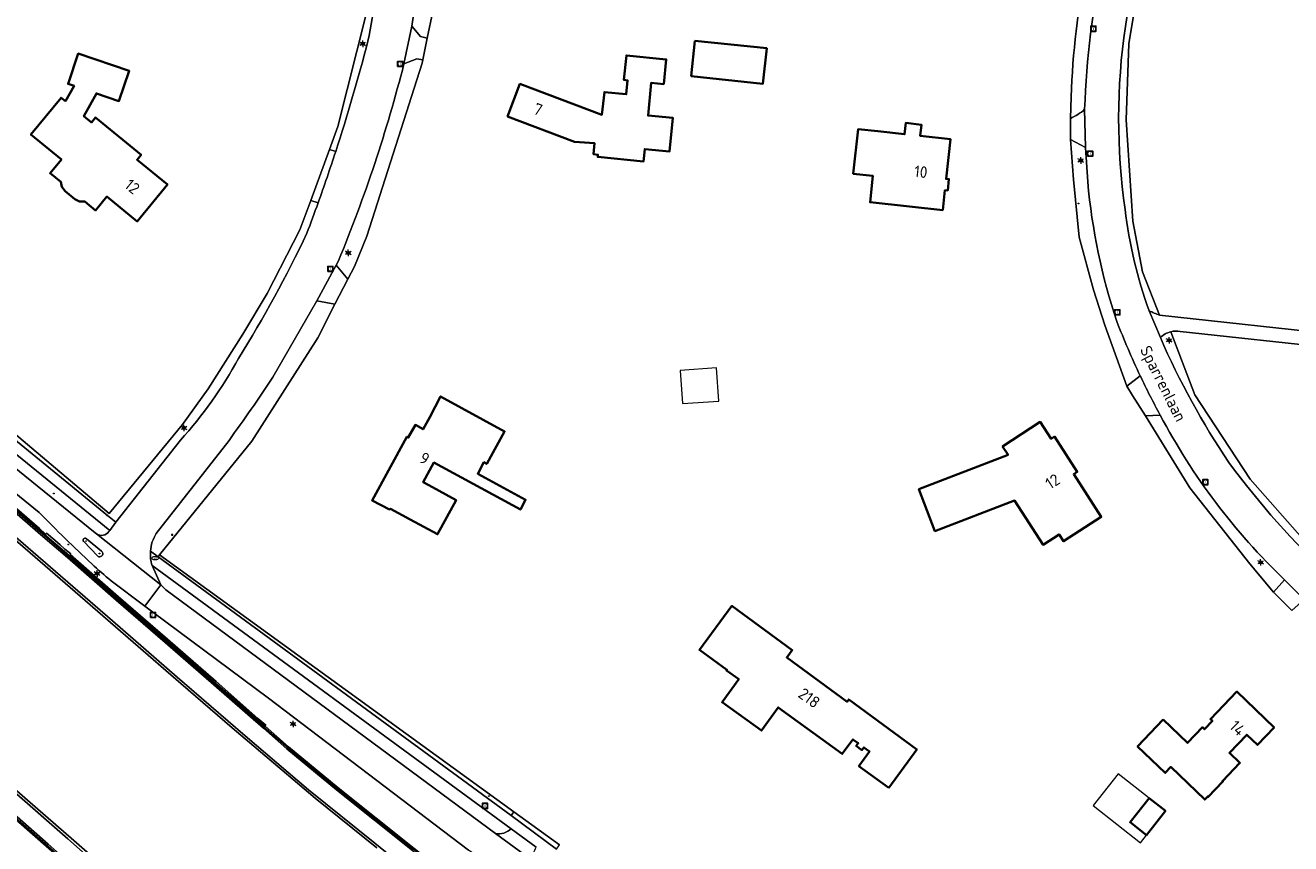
# Model space of a CAD drawing. Header units: metres. Extents: x 140853 to 145288, y 474558 to 480269.
# Tile 27 of 256: x 142145 to 142341, y 475753 to 475879. Entities that reach past the tile are written whole.
import ezdxf
from ezdxf.enums import TextEntityAlignment as Align
from ezdxf.lldxf.tags import DXFTag

# ---------------------------------------------------------------- set-up
doc = ezdxf.new("R2010")
doc.units = ezdxf.units.M
doc.header["$MEASUREMENT"] = 0
for name, color, linetype, lineweight in [('B-WE-GR-BEPLANTING_CULTUUR_BOSPLANTSOEN-G', 90, 'GR-PLANTSOEN', 18), ('B-WE-GR-GRAS_KRUIDENRIJK-G', 80, 'Continuous', 18), ('B-WE-GR-GROENVOORZIENING-G', 80, 'Continuous', 18), ('B-WE-IE-TERREINAFSCHEIDING_KUNSTMATIG_HEKWERK-G', 20, 'IE-TERREINAFSCHEIDING-KUNSTMATIG', 18), ('B-WE-IE-TERREINAFSCHEIDING_KUNSTMATIG_MUUR-G', 90, 'IE-TERREINAFSCHEIDING-KUNSTMATIG-DICHT', 18), ('B-WE-KL-DATA_CAI-S', 90, 'KL-CAI-N', 18), ('B-WE-KL-DATA_TELECOM_KAST-S', 90, 'Continuous', 18), ('B-WE-KL-ET_LS_OV_LICHTMAST-S', 190, 'Continuous', 18), ('B-WE-KL-WATER_PUT-S', 170, 'Continuous', 18), ('B-WE-KW-KUNSTWERK_GELUIDSWERING_SCHERM-G', 170, 'Continuous', 18), ('B-WE-OG-BEBOUWING-G', 7, 'Continuous', 35), ('B-WE-OG-BEBOUWING_BIJGEBOUW-G', 7, 'Continuous', 18), ('B-WE-OG-BEBOUWING_HUISNUMMER-T18', 10, 'Continuous', 18), ('B-WE-OG-BEBOUWING_LUIFEL-G', 7, 'Continuous', 18), ('B-WE-OG-BEBOUWING_STRAATNAAM-T18', 10, 'Continuous', 18), ('B-WE-OG-TERREIN_ERF-G', 7, 'Continuous', 18), ('B-WE-RI-GWA_RIOOLPUT-S', 30, 'Continuous', 18), ('B-WE-VH-VERHARDING_ASFALT-G', 252, 'Continuous', 18), ('B-WE-VH-VERHARDING_BETONSTRAATSTEEN-G', 252, 'Continuous', 18), ('B-WE-VH-VERHARDING_GESLOTEN-G', 7, 'Continuous', 18), ('B-WE-VH-VERHARDING_STRAATBAKSTEEN-G', 252, 'Continuous', 18), ('B-WE-VH-VERHARDING_TEGEL-G', 252, 'Continuous', 18), ('X-XX-XX-ALGEMEEN-S', 7, 'Continuous', 18)]:
    doc.layers.add(name, color=color, linetype=linetype, lineweight=lineweight)
doc.styles.add('NLCS-ISO', font='txt')
doc.styles.get("Standard").update_dxf_attribs({"font": 'arial.ttf'})
doc.linetypes.add('GR-PLANTSOEN', pattern='A,0,[179,NLCS.shx,S=2,R=0,X=0,Y=0],-4', length=4)
doc.linetypes.add('IE-TERREINAFSCHEIDING-KUNSTMATIG', pattern='A,4,[82,NLCS.shx,S=0.75,R=90,X=0,Y=0],4,-2', length=10)
doc.linetypes.add('IE-TERREINAFSCHEIDING-KUNSTMATIG-DICHT', pattern='A,8,-1,[82,NLCS.shx,S=0.75,R=90,X=0,Y=0],-1', length=10)
tags = doc.linetypes.add('KL-CAI-N', pattern='A,4,-1,[101,NLCS.shx,S=0.5,R=0,X=0,Y=0],-1,4,-1,["C",Standard,S=1,R=0,X=-0.25,Y=-0.5],-1.5', length=12.5).pattern_tags.tags
tags[18] = DXFTag(74, 10)

# ---------------------------------------------------------------- blocks, each defined once
blk = doc.blocks.new('SIE-WEG_AFVALBAK_TYPE_01')
for radius in [0.25, 0.156]:
    blk.add_circle((0, 0), radius)
blk = doc.blocks.new('SKL-DATA_TERREINKAST-SO')
for q in [(-0.2, 0.2), (0.2, 0.2)]:
    blk.add_line((0, -0.21), q)
at = {"flags": 128}
blk.add_lwpolyline([(0.63, 0.35), (-0.63, 0.35), (-0.63, -0.35), (0.63, -0.35)], close=True, dxfattribs=at)
at = {"style": 'NLCS-ISO'}
blk.add_attdef('TYPE', text='', height=0.35, dxfattribs=at).set_placement((-0.03, 0.69), align=Align.MIDDLE_CENTER)
blk = doc.blocks.new('B-SIE-WEG_LICHTMAST-SO')
at = {"ltscale": 0.1}
for p, q in [((-1.1, 0.63), (-2.19, 1.27)), ((0, 1.27), (0, 2.53)), ((1.1, 0.63), (2.19, 1.27)), ((-1.1, -0.63), (-2.19, -1.27)), ((0, -1.27), (0, -2.53)), ((1.1, -0.63), (2.19, -1.27))]:
    blk.add_line(p, q, dxfattribs=at)
at = {"flags": 128}
for points in [[(-1.16, 0.5), (1.16, 0.5)], [(-1.16, -0.5), (1.16, -0.5)]]:
    blk.add_lwpolyline(points, dxfattribs=at)
at = {"ltscale": 0.1}
blk.add_circle((0, 0), 1.27, dxfattribs=at)
at = {"style": 'NLCS-ISO'}
blk.add_attdef('TYPE', text='', height=1.8, dxfattribs=at).set_placement((0, 2.53), align=Align.BOTTOM_CENTER)
blk = doc.blocks.new('SRI-PUT_INSPECTIE-SO')
at = {"lineweight": -3, "flags": 128}
blk.add_lwpolyline([(-2, -2), (2, -2), (2, 2), (-2, 2)], close=True, dxfattribs=at)
at = {"lineweight": -3, "ltscale": 1.5}
blk.add_circle((0, 0), 2, dxfattribs=at)
at = {"ltscale": 0.1, "style": 'NLCS-ISO'}
blk.add_text('I', height=2.5, dxfattribs=at).set_placement((0, -0.01), align=Align.MIDDLE_CENTER)
blk = doc.blocks.new('SKL-WATERLEIDINGPUT-SO')
at = {"color": 0, "linetype": 'ByBlock', "lineweight": 18}
blk.add_ellipse((0, 0), major_axis=(2.5, 0), ratio=0.54, dxfattribs=at)
at = {"color": 0, "linetype": 'ByBlock', "lineweight": 18, "style": 'NLCS-ISO'}
blk.add_text('wl', height=1.8, dxfattribs=at).set_placement((0, 0), align=Align.MIDDLE_CENTER)

msp = doc.modelspace()

# ---------------------------------------------------------------- linework, layer by layer
at = {"layer": 'B-WE-GR-BEPLANTING_CULTUUR_BOSPLANTSOEN-G', "ltscale": 0.2, "flags": 128}
for points in [[(142350.801, 475831.621), (142347.627, 475845.591), (142345.689, 475860.816), (142346.228, 475879.76), (142370.065, 475970.67), (142372.501, 475987.798), (142373.039, 475998.475), (142373.061, 476000), (142373.55, 476033.734), (142373.55, 476033.734, 0.1299323), (142371.795, 476033.25), (142371.795, 476033.25), (142356.867, 476022.278), (142328.852, 476001.617), (142328.947, 476000), (142330.323, 475976.354), (142329.053, 475954.809), (142327.485, 475937.567), (142324.284, 475917.655), (142322.113, 475906.863), (142317.889, 475888.28), (142315.917, 475876.285), (142315.537, 475864.561), (142316.55, 475848.873), (142318.055, 475841.049), (142320.682, 475834.354), (142349.072, 475831.241), (142349.072, 475831.241, 0.1191107), (142350.801, 475831.621)], [(142322.419, 475831.783), (142326.121, 475822.04), (142334.67, 475808.977), (142342.778, 475799.836), (142353.709, 475788.444), (142379.892, 475763.378), (142392.757, 475750), (142394.492, 475748.196), (142403.63, 475737.247), (142408.365, 475736.558), (142419.173, 475748.01), (142419.067, 475750), (142419.04, 475750.509), (142380.403, 475784.601), (142371.689, 475793.215), (142365.354, 475801.685), (142359.369, 475811.253), (142350.923, 475828.863), (142347.698, 475829.236), (142323.876, 475831.835), (142323.876, 475831.835, 0.0988298), (142322.419, 475831.783)]]:
    msp.add_lwpolyline(points, format="xyb", close=True, dxfattribs=at)
at = {"layer": 'B-WE-GR-GRAS_KRUIDENRIJK-G', "ltscale": 0.2, "flags": 128}
for points in [[(142207.629, 475896.044), (142205.078, 475879.021), (142206.433, 475877.434), (142207.474, 475877.159), (142208.312, 475881.279), (142210.329, 475896.257), (142213.536, 475925.775), (142210.763, 475926.064), (142207.629, 475896.044)], [(142220.858, 475757.566), (142166.076, 475797.271), (142165.875, 475796.994), (142220.414, 475756.977), (142220.858, 475757.566)]]:
    msp.add_lwpolyline(points, close=True, dxfattribs=at)
for points in [[(142311.897, 475889.436, -0.0043496), (142314.659, 475902.31), (142314.659, 475902.31), (142315.186, 475904.651), (142315.72, 475906.991), (142316.664, 475911.046), (142315.636, 475912.041), (142314.298, 475912.181), (142309.433, 475888.339), (142309.433, 475888.339, 0.0438781), (142307.008, 475868.125), (142307.008, 475868.125), (142306.882, 475864.775), (142306.882, 475864.775, 0.0841093), (142309.094, 475866.177), (142309.094, 475866.177, -0.0420862), (142311.897, 475889.436)], [(142199.484, 475891.066), (142197.996, 475880.875), (142193.663, 475863.536), (142192.348, 475859.964), (142193.304, 475859.641), (142193.304, 475859.641, 0.0155903), (142198.286, 475876.709), (142198.286, 475876.709, 0.0136132), (142200.689, 475890.89), (142200.689, 475890.89), (142199.484, 475891.066)], [(142065.674, 475875.33), (142069.442, 475871.897), (142111.401, 475837.169), (142135.402, 475817.457), (142156.124, 475800.684), (142156.321, 475800.528), (142156.321, 475800.528, 0.4020544), (142158.249, 475800.889), (142158.249, 475800.889), (142158.37, 475801.052), (142136.477, 475818.827), (142112.455, 475838.497), (142090.466, 475856.594), (142065.498, 475877.294), (142065.498, 475877.294, 0.4032147), (142065.674, 475875.33)], [(142206.797, 475873.829), (142205.835, 475874.001), (142203.862, 475873.228), (142203.862, 475873.228, -0.0358585), (142193.738, 475842.766), (142193.738, 475842.766), (142193.38, 475842.097), (142195.171, 475839.938), (142196.211, 475841.875), (142198.108, 475846.56), (142206.694, 475873.32), (142206.797, 475873.829)], [(142309.581, 475854.953), (142309.222, 475860.264), (142306.918, 475861.489), (142307.373, 475855.301), (142308.248, 475846.414), (142310.479, 475838.288), (142312.203, 475832.82), (142315.593, 475823.367), (142317.675, 475824.992), (142317.675, 475824.992, -0.0186082), (142314.083, 475833.356), (142314.083, 475833.356, -0.0588956), (142309.581, 475854.953)], [(142166.076, 475797.271), (142180.338, 475814.889), (142190.525, 475830.837), (142193.194, 475836.06), (142190.406, 475836.543), (142183.587, 475824.758), (142183.587, 475824.758, -0.01132), (142176.816, 475814.992), (142176.816, 475814.992), (142165.577, 475800.579), (142165.577, 475800.579, 0.1247502), (142164.67, 475797.878), (142164.67, 475797.878), (142165.875, 475796.994), (142166.076, 475797.271)], [(142320.773, 475818.905), (142318.508, 475818.8), (142325.35, 475807.646), (142334.632, 475795.924), (142338.314, 475791.521), (142340.006, 475793.445), (142340.006, 475793.445, -0.0809709), (142320.773, 475818.905)], [(142154.759, 475799.79, 0.963099), (142154.354, 475799.328), (142154.354, 475799.328), (142156.459, 475797.14), (142156.459, 475797.14, 1.0796944), (142157.109, 475797.87), (142157.109, 475797.87), (142154.759, 475799.79)], [(142220.447, 475754.95), (142164.939, 475795.64), (142166.283, 475792.648), (142167.073, 475791.873), (142218.001, 475754.207), (142218.001, 475754.207, 0.2466196), (142220.447, 475754.95)]]:
    msp.add_lwpolyline(points, format="xyb", close=True, dxfattribs=at)
for points in [[(142319.743, 475901.174, 0.0139656), (142315.389, 475878.988), (142315.389, 475878.988, 0.0720498), (142315.341, 475850.702), (142315.341, 475850.702, 0.0573723), (142319.056, 475835.033), (142319.056, 475835.033, 0.0275022), (142320.682, 475834.354), (142320.682, 475834.354), (142318.055, 475841.049), (142316.55, 475848.873), (142315.537, 475864.561), (142315.917, 475876.285), (142317.889, 475888.28)], [(142137.498, 475820.115), (142158.048, 475803.394), (142159.331, 475802.35), (142169.305, 475815.002), (142169.305, 475815.002, 0.057514), (142178.282, 475827.651), (142178.282, 475827.651, 0.0277767), (142188.852, 475847.008), (142188.852, 475847.008, 0.0042406), (142190.582, 475851.695), (142190.582, 475851.695), (142189.446, 475852.078), (142187.767, 475847.518), (142182.708, 475837.674), (142178.953, 475831.408), (142173.6, 475822.983), (142169.606, 475817.442), (142158.304, 475803.69), (142139.625, 475819.421)], [(142342.778, 475799.836), (142334.67, 475808.977), (142326.121, 475822.04), (142322.419, 475831.783), (142322.419, 475831.783, 0.125534), (142320.798, 475830.906), (142320.798, 475830.906, 0.0459861), (142331.392, 475811.586), (142331.392, 475811.586, 0.0430644), (142347.122, 475793.74)], [(142358.431, 475667.746, -0.0120782), (142338.167, 475675.417), (142338.167, 475675.417, -0.0207114), (142309.248, 475689.472), (142309.248, 475689.472, -0.0103074), (142269.232, 475713.652), (142269.232, 475713.652, -0.0184106), (142245.351, 475729.594), (142245.351, 475729.594, 0.0132063), (142216.3, 475750), (142216.3, 475750), (142213.815, 475751.641), (142182.9, 475775.114), (142165.027, 475788.407), (142163.78, 475789.355), (142158.614, 475793.283), (142158.614, 475793.283, -0.0195386), (142155.595, 475795.894), (142155.595, 475795.894, -0.0134327), (142147.474, 475803.853), (142147.474, 475803.853), (142133.545, 475815.132)], [(142143.561, 475747.935), (142167.056, 475725.592), (142188.48, 475705.523), (142203.189, 475692.155), (142216.369, 475680.777), (142223.853, 475675.609), (142223.853, 475675.609, -0.0095777), (142237.672, 475664.224), (142237.672, 475664.224), (142238.216, 475664.801), (142240.471, 475667.178), (142241.656, 475668.396), (142230.676, 475678.661), (142223.223, 475685.688), (142221.633, 475687.284), (142216.131, 475692.805), (142197.3, 475709.381), (142178.832, 475725.646), (142160.019, 475742.135), (142160.019, 475742.135), (142148.54, 475752.24), (142133.714, 475765.232)]]:
    msp.add_lwpolyline(points, format="xyb", dxfattribs=at)
msp.add_lwpolyline([(142136.159, 475811.17), (142147.494, 475801.348), (142148.441, 475800.48), (142148.599, 475800.664), (142149.881, 475799.552), (142150.716, 475798.826), (142151.459, 475798.191), (142152.36, 475797.451), (142152.278, 475797.339), (142153.544, 475796.234), (142159.725, 475790.808), (142167.305, 475784.234), (142174.832, 475777.692), (142181.293, 475772.005), (142182.501, 475770.975), (142182.425, 475770.901), (142182.403, 475770.775), (142186.012, 475767.62), (142193.674, 475761.248), (142205.435, 475751.907)], dxfattribs=at)
at = {"layer": 'B-WE-GR-GROENVOORZIENING-G', "ltscale": 0.2, "flags": 128}
for points in [[(142205.186, 475751.594), (142193.421, 475760.938), (142185.751, 475767.317), (142182.14, 475770.474), (142174.466, 475777.169), (142166.929, 475783.731), (142159.371, 475790.304), (142151.827, 475796.883), (142148.033, 475800.114), (142147.238, 475800.793), (142135.739, 475810.798)], [(142143.069, 475800.706), (142158.79, 475787.092), (142168.824, 475778.401), (142179.308, 475769.29), (142189.101, 475760.942), (142199.355, 475752.685), (142206.785, 475746.684)], [(142134.009, 475765.572), (142148.835, 475752.58), (142160.314, 475742.475), (142179.127, 475725.986), (142197.595, 475709.721), (142216.426, 475693.145), (142221.94, 475687.612), (142223.651, 475689.438), (142221.234, 475691.69), (142213.807, 475698.643), (142203.61, 475708.068), (142195.471, 475715.268), (142188.405, 475721.465), (142187.047, 475722.67), (142181.152, 475727.782), (142172.623, 475735.229), (142164.764, 475742.099), (142156.903, 475748.972), (142151.881, 475753.367), (142143.996, 475760.264)]]:
    msp.add_lwpolyline(points, dxfattribs=at)
at = {"layer": 'B-WE-IE-TERREINAFSCHEIDING_KUNSTMATIG_HEKWERK-G', "ltscale": 0.2, "flags": 128}
for points in [[(142210.329, 475896.257), (142208.312, 475881.279), (142207.474, 475877.159)], [(142197.996, 475880.875), (142193.663, 475863.536)], [(142158.304, 475803.69), (142139.625, 475819.421), (142074.45, 475873.622)], [(142206.797, 475873.829), (142206.694, 475873.32), (142198.108, 475846.56), (142196.211, 475841.875), (142195.171, 475839.938)], [(142193.663, 475863.536), (142192.348, 475859.964)], [(142306.918, 475861.489), (142307.373, 475855.301), (142308.248, 475846.414), (142310.479, 475838.288), (142312.203, 475832.82)], [(142189.446, 475852.078), (142187.767, 475847.518)], [(142187.767, 475847.518), (142182.708, 475837.674), (142178.953, 475831.408), (142173.6, 475822.983), (142169.606, 475817.442)], [(142193.194, 475836.06), (142190.525, 475830.837)], [(142315.593, 475823.367), (142312.203, 475832.82)], [(142190.525, 475830.837), (142180.338, 475814.889)], [(142318.508, 475818.8), (142316.494, 475821.933), (142315.593, 475823.367)], [(142334.632, 475795.924), (142325.35, 475807.646), (142318.508, 475818.8)], [(142169.606, 475817.442), (142158.304, 475803.69)], [(142166.076, 475797.271), (142180.338, 475814.889)], [(142220.858, 475757.566), (142166.076, 475797.271)], [(142338.314, 475791.521), (142334.632, 475795.924)]]:
    msp.add_lwpolyline(points, dxfattribs=at)
at = {"layer": 'B-WE-IE-TERREINAFSCHEIDING_KUNSTMATIG_MUUR-G', "ltscale": 0.2, "flags": 128}
for points in [[(142182.403, 475770.775), (142174.729, 475777.47), (142167.192, 475784.033), (142159.634, 475790.606), (142152.088, 475797.186), (142148.293, 475800.418), (142147.498, 475801.097), (142136.001, 475811.101), (142124.59, 475820.889), (142120.709, 475824.079), (142109.155, 475833.607), (142105.404, 475836.909), (142094.116, 475846.68), (142082.792, 475856.518), (142075.281, 475863.086), (142071.545, 475866.413), (142067.696, 475869.675), (142059.782, 475875.826), (142052.407, 475882.247), (142041.266, 475891.88), (142029.746, 475901.876), (142018.489, 475911.628), (142007.061, 475921.534), (141995.821, 475931.283), (141984.376, 475941.244), (141973.103, 475950.994), (141970.976, 475952.837), (141970.702, 475952.546), (141972.832, 475950.7), (141984.105, 475940.95), (141995.55, 475930.989), (142006.79, 475921.24), (142018.218, 475911.334), (142029.475, 475901.582), (142040.995, 475891.586), (142052.136, 475881.953), (142059.528, 475875.517), (142067.442, 475869.366), (142071.283, 475866.111), (142075.016, 475862.787), (142082.529, 475856.216), (142093.854, 475846.378), (142105.14, 475836.608), (142108.893, 475833.305), (142120.455, 475823.77), (142124.334, 475820.581), (142135.739, 475810.798), (142147.238, 475800.793), (142148.033, 475800.114), (142151.827, 475796.883), (142159.371, 475790.304), (142166.929, 475783.731), (142174.466, 475777.169), (142182.14, 475770.474), (142185.751, 475767.317), (142193.421, 475760.938), (142205.186, 475751.594), (142216.947, 475742.282), (142228.693, 475732.992), (142240.478, 475723.674), (142249.313, 475716.824), (142249.588, 475717.117), (142240.724, 475723.989), (142228.941, 475733.306), (142217.195, 475742.596), (142205.435, 475751.907), (142193.674, 475761.248), (142186.012, 475767.62), (142182.403, 475770.775)], [(141970.976, 475952.837), (141973.103, 475950.994), (141984.376, 475941.244), (141995.821, 475931.283), (142007.061, 475921.534), (142018.489, 475911.628), (142029.746, 475901.876), (142041.266, 475891.88), (142052.407, 475882.247), (142059.782, 475875.826), (142067.696, 475869.675), (142071.545, 475866.413), (142075.281, 475863.086), (142082.792, 475856.518), (142094.116, 475846.68), (142105.404, 475836.909), (142109.155, 475833.607), (142120.709, 475824.079), (142124.59, 475820.889), (142136.001, 475811.101), (142147.498, 475801.097), (142148.293, 475800.418), (142152.088, 475797.186), (142159.634, 475790.606), (142167.192, 475784.033), (142174.729, 475777.47), (142182.403, 475770.775), (142182.425, 475770.901), (142182.501, 475770.975), (142181.293, 475772.005), (142174.832, 475777.692), (142167.305, 475784.234), (142159.725, 475790.808), (142153.544, 475796.234), (142152.278, 475797.339), (142152.36, 475797.451), (142151.459, 475798.191), (142150.716, 475798.826), (142149.881, 475799.552), (142148.599, 475800.664), (142148.441, 475800.48), (142147.494, 475801.348), (142136.159, 475811.17), (142124.733, 475820.943), (142120.939, 475824.172), (142109.292, 475833.645), (142105.593, 475836.977), (142094.27, 475846.824), (142082.902, 475856.609), (142076.404, 475862.243), (142075.343, 475863.163), (142071.602, 475866.566), (142067.818, 475869.795), (142063.898, 475872.796), (142059.918, 475875.843), (142052.382, 475882.437), (142041.319, 475892.008), (142029.716, 475902.079), (142018.562, 475911.723), (142007.139, 475921.628), (141995.864, 475931.413), (141984.483, 475941.322), (141973.164, 475951.042), (141971.032, 475952.897), (141970.976, 475952.837)], [(142221.94, 475687.612), (142216.426, 475693.145), (142197.595, 475709.721), (142179.127, 475725.986), (142160.314, 475742.475), (142148.835, 475752.58), (142134.009, 475765.572), (142115.057, 475782.274), (142096.463, 475798.586), (142092.696, 475801.897), (142073.668, 475818.615), (142065.728, 475824.552), (142048.955, 475835.597), (142045.028, 475838.596), (142041.331, 475841.905), (142040.535, 475842.559), (142025.441, 475855.701), (142010.237, 475869.053), (142006.751, 475872.696), (141993.807, 475887.606), (141986.859, 475894.764), (141975.386, 475904.864), (141964.309, 475914.587), (141948.258, 475928.665), (141947.949, 475928.337), (141964.014, 475914.247), (141975.091, 475904.524), (141986.564, 475894.424), (141993.512, 475887.266), (142006.456, 475872.356), (142009.942, 475868.713), (142025.146, 475855.361), (142040.24, 475842.219), (142041.036, 475841.565), (142044.733, 475838.256), (142048.66, 475835.257), (142065.433, 475824.212), (142073.373, 475818.275), (142092.401, 475801.557), (142096.168, 475798.246), (142114.762, 475781.934), (142133.714, 475765.232), (142148.54, 475752.24), (142160.019, 475742.135), (142178.832, 475725.646), (142197.3, 475709.381), (142216.131, 475692.805), (142221.633, 475687.284), (142221.94, 475687.612)]]:
    msp.add_lwpolyline(points, close=True, dxfattribs=at)
at = {"layer": 'B-WE-KW-KUNSTWERK_GELUIDSWERING_SCHERM-G', "ltscale": 0.2, "flags": 128}
for points in [[(142326.678, 475663.672), (142322.375, 475666.281), (142318.077, 475668.827), (142318.06, 475668.85), (142313.833, 475671.423), (142301.103, 475679.351), (142288.581, 475687.674), (142276.524, 475696.487), (142264.51, 475705.471), (142252.566, 475714.557), (142240.707, 475723.742), (142228.896, 475733.073), (142217.13, 475742.384), (142205.392, 475751.659), (142193.688, 475760.95), (142186, 475767.364), (142182.203, 475770.67), (142174.683, 475777.244), (142167.144, 475783.846), (142159.572, 475790.403), (142152.069, 475796.98), (142148.275, 475800.218), (142147.316, 475801.045), (142135.969, 475810.9)], [(142141.252, 475758.913), (142160.088, 475742.394), (142178.893, 475725.898), (142197.667, 475709.406), (142216.481, 475692.882), (142219.985, 475689.273), (142223.486, 475685.735), (142241.638, 475668.664), (142260.769, 475650.674), (142275.363, 475636.894), (142286.627, 475627.036), (142297.922, 475617.155), (142316.814, 475600.668), (142331.8, 475587.604), (142343.176, 475577.666)]]:
    msp.add_lwpolyline(points, dxfattribs=at)
at = {"layer": 'B-WE-OG-BEBOUWING-G', "ltscale": 0.2, "flags": 128}
for points in [[(142248.847, 475876.786), (142248.266, 475871.304), (142259.362, 475870.128), (142259.943, 475875.611), (142248.847, 475876.786)], [(142151.54, 475867.418), (142150.858, 475867.974), (142146.203, 475862.273), (142150.896, 475858.44), (142149.151, 475856.303), (142150.807, 475854.95), (142150.964, 475854.176), (142151.477, 475853.525), (142152.972, 475852.304), (142153.713, 475851.931), (142154.502, 475851.932), (142156.198, 475850.547), (142157.937, 475852.677), (142162.623, 475848.851), (142167.285, 475854.559), (142162.6, 475858.382), (142163.22, 475859.141), (142156.159, 475864.917), (142155.539, 475864.158), (142154.384, 475865.099), (142156.325, 475868.639), (142159.806, 475867.447), (142161.405, 475872.118), (142153.505, 475874.787), (142151.924, 475870.107), (142152.862, 475869.79), (142151.54, 475867.418)], [(142219.885, 475865.053), (142230.223, 475861.13), (142233.34, 475860.934), (142233.171, 475859.222), (142233.848, 475859.155), (142233.815, 475858.827), (142240.91, 475858.124), (142241.099, 475860.035), (142244.921, 475859.656), (142245.434, 475864.841), (142241.603, 475865.22), (142242.104, 475870.275), (142244.025, 475870.085), (142244.401, 475873.889), (142238.249, 475874.513), (142237.874, 475870.711), (142238.442, 475870.656), (142238.231, 475868.516), (142234.86, 475868.852), (142234.466, 475865.327), (142221.797, 475870.105), (142219.885, 475865.053)], [(142282.031, 475851.154), (142287.161, 475850.602), (142287.491, 475853.675), (142287.929, 475853.628), (142288.117, 475855.377), (142287.68, 475855.424), (142288.341, 475861.569), (142283.679, 475862.07), (142283.865, 475863.8), (142281.43, 475864.062), (142281.243, 475862.332), (142277.107, 475862.777), (142274.056, 475863.105), (142273.315, 475856.218), (142276.37, 475855.889), (142275.931, 475851.81), (142282.031, 475851.154)], [(142204.834, 475802.767), (142209.047, 475800.474), (142211.925, 475805.761), (142207.711, 475808.055), (142206.85, 475808.524), (142208.504, 475811.563), (142221.867, 475804.292), (142222.675, 475805.796), (142215.258, 475809.825), (142216.226, 475811.598), (142216.673, 475811.354), (142219.418, 475816.384), (142209.533, 475821.778), (142207.867, 475818.589), (142206.807, 475816.707), (142205.631, 475817.369), (142204.537, 475815.426), (142204.319, 475815.549), (142198.937, 475805.703), (142201.603, 475804.282), (142201.786, 475804.426), (142204.834, 475802.767)], [(142283.444, 475807.465), (142285.935, 475800.965), (142298.263, 475805.69), (142302.657, 475798.85), (142305.131, 475800.439), (142305.807, 475799.387), (142311.671, 475803.155), (142307.417, 475809.776), (142307.947, 475810.116), (142304.434, 475815.585), (142303.904, 475815.245), (142302.239, 475817.836), (142296.397, 475814.029), (142297.263, 475812.761), (142283.444, 475807.465)], [(142278.815, 475761.261), (142283.144, 475767.211), (142272.622, 475774.942), (142272.362, 475774.587), (142263.035, 475781.417), (142263.88, 475782.571), (142254.562, 475789.395), (142249.533, 475782.602), (142253.795, 475779.52), (142253.724, 475779.422), (142255.62, 475778.051), (142253.053, 475774.502), (142259.114, 475770.118), (142261.713, 475773.711), (142271.62, 475766.499), (142273.268, 475768.763), (142274.084, 475768.168), (142273.772, 475767.74), (142274.653, 475767.098), (142274.965, 475767.527), (142275.847, 475766.885), (142274.199, 475764.622), (142278.815, 475761.261)], [(142321.237, 475771.814), (142317.271, 475767.678), (142321.544, 475763.581), (142322.416, 475764.49), (142327.663, 475759.458), (142328.12, 475759.935), (142328.192, 475759.866), (142330.469, 475762.24), (142330.397, 475762.309), (142333.092, 475765.106), (142331.465, 475766.674), (142334.164, 475769.475), (142335.792, 475767.907), (142338.387, 475770.6), (142332.627, 475776.148), (142328.544, 475771.903), (142328.854, 475771.605), (142327.627, 475770.329), (142327.317, 475770.627), (142324.989, 475768.206), (142321.237, 475771.814)], [(142318.648, 475753.967), (142321.576, 475757.707), (142319.055, 475759.68), (142316.128, 475755.939), (142318.648, 475753.967)]]:
    msp.add_lwpolyline(points, close=True, dxfattribs=at)
at = {"layer": 'B-WE-OG-BEBOUWING_BIJGEBOUW-G', "ltscale": 0.2, "flags": 128}
msp.add_lwpolyline([(142246.919, 475820.672), (142252.538, 475821.063), (142252.181, 475826.196), (142246.562, 475825.805), (142246.919, 475820.672)], close=True, dxfattribs=at)
at = {"layer": 'B-WE-OG-BEBOUWING_LUIFEL-G', "ltscale": 0.2, "flags": 128}
msp.add_lwpolyline([(142318.648, 475753.967), (142316.128, 475755.939), (142319.055, 475759.68), (142314.252, 475763.439), (142310.4, 475758.517), (142317.723, 475752.786), (142318.648, 475753.967)], close=True, dxfattribs=at)
at = {"layer": 'B-WE-OG-TERREIN_ERF-G', "ltscale": 0.2, "flags": 128}
msp.add_lwpolyline([(142341.119, 475788.71), (142338.314, 475791.521), (142334.632, 475795.924), (142325.35, 475807.646), (142318.508, 475818.8), (142316.494, 475821.933), (142315.593, 475823.367), (142312.203, 475832.82), (142310.479, 475838.288), (142308.248, 475846.414), (142307.373, 475855.301), (142306.918, 475861.489), (142306.882, 475864.775), (142307.008, 475868.125), (142307.008, 475868.125, -0.0438781), (142309.433, 475888.339)], format="xyb", dxfattribs=at)
for points in [[(142073.331, 475880.568), (142073.244, 475876.422), (142074.45, 475873.622), (142139.625, 475819.421), (142158.304, 475803.69), (142169.606, 475817.442), (142173.6, 475822.983), (142178.953, 475831.408), (142182.708, 475837.674), (142187.767, 475847.518), (142189.446, 475852.078), (142192.348, 475859.964), (142193.663, 475863.536), (142197.996, 475880.875)], [(142208.312, 475881.279), (142207.474, 475877.159), (142206.797, 475873.829), (142206.694, 475873.32), (142198.108, 475846.56), (142196.211, 475841.875), (142195.171, 475839.938), (142193.194, 475836.06), (142190.525, 475830.837), (142180.338, 475814.889), (142166.076, 475797.271), (142220.858, 475757.566), (142227.904, 475752.47)]]:
    msp.add_lwpolyline(points, dxfattribs=at)
for points in [[(142248.847, 475876.786), (142259.943, 475875.611), (142259.362, 475870.128), (142248.266, 475871.304), (142248.847, 475876.786)], [(142151.54, 475867.418), (142152.862, 475869.79), (142151.924, 475870.107), (142153.505, 475874.787), (142161.405, 475872.118), (142159.806, 475867.447), (142156.325, 475868.639), (142154.384, 475865.099), (142155.539, 475864.158), (142156.159, 475864.917), (142163.22, 475859.141), (142162.6, 475858.382), (142167.285, 475854.559), (142162.623, 475848.851), (142157.937, 475852.677), (142156.198, 475850.547), (142154.502, 475851.932), (142153.713, 475851.931), (142152.972, 475852.304), (142151.477, 475853.525), (142150.964, 475854.176), (142150.807, 475854.95), (142149.151, 475856.303), (142150.896, 475858.44), (142146.203, 475862.273), (142150.858, 475867.974), (142151.54, 475867.418)], [(142219.885, 475865.053), (142221.797, 475870.105), (142234.466, 475865.327), (142234.86, 475868.852), (142238.231, 475868.516), (142238.442, 475870.656), (142237.874, 475870.711), (142238.249, 475874.513), (142244.401, 475873.889), (142244.025, 475870.085), (142242.104, 475870.275), (142241.603, 475865.22), (142245.434, 475864.841), (142244.921, 475859.656), (142241.099, 475860.035), (142240.91, 475858.124), (142233.815, 475858.827), (142233.848, 475859.155), (142233.171, 475859.222), (142233.34, 475860.934), (142230.223, 475861.13), (142219.885, 475865.053)], [(142281.243, 475862.332), (142281.43, 475864.062), (142283.865, 475863.8), (142283.679, 475862.07), (142288.341, 475861.569), (142287.68, 475855.424), (142288.117, 475855.377), (142287.929, 475853.628), (142287.491, 475853.675), (142287.161, 475850.602), (142282.031, 475851.154), (142275.931, 475851.81), (142276.37, 475855.889), (142273.315, 475856.218), (142274.056, 475863.105), (142277.107, 475862.777), (142281.243, 475862.332)], [(142207.711, 475808.055), (142211.925, 475805.761), (142209.047, 475800.474), (142204.834, 475802.767), (142201.786, 475804.426), (142201.603, 475804.282), (142198.937, 475805.703), (142204.319, 475815.549), (142204.537, 475815.426), (142205.631, 475817.369), (142206.807, 475816.707), (142207.867, 475818.589), (142209.533, 475821.778), (142219.418, 475816.384), (142216.673, 475811.354), (142216.226, 475811.598), (142215.258, 475809.825), (142222.675, 475805.796), (142221.867, 475804.292), (142208.504, 475811.563), (142206.85, 475808.524), (142207.711, 475808.055)], [(142302.239, 475817.836), (142303.904, 475815.245), (142304.434, 475815.585), (142307.947, 475810.116), (142307.417, 475809.776), (142311.671, 475803.155), (142305.807, 475799.387), (142305.131, 475800.439), (142302.657, 475798.85), (142298.263, 475805.69), (142285.935, 475800.965), (142283.444, 475807.465), (142297.263, 475812.761), (142296.397, 475814.029), (142302.239, 475817.836)], [(142278.815, 475761.261), (142274.199, 475764.622), (142275.847, 475766.885), (142274.965, 475767.527), (142274.653, 475767.098), (142273.772, 475767.74), (142274.084, 475768.168), (142273.268, 475768.763), (142271.62, 475766.499), (142261.713, 475773.711), (142259.114, 475770.118), (142253.053, 475774.502), (142255.62, 475778.051), (142253.724, 475779.422), (142253.795, 475779.52), (142249.533, 475782.602), (142254.562, 475789.395), (142263.88, 475782.571), (142263.035, 475781.417), (142272.362, 475774.587), (142272.622, 475774.942), (142283.144, 475767.211), (142278.815, 475761.261)], [(142321.237, 475771.814), (142324.989, 475768.206), (142327.317, 475770.627), (142327.627, 475770.329), (142328.854, 475771.605), (142328.544, 475771.903), (142332.627, 475776.148), (142338.387, 475770.6), (142335.792, 475767.907), (142334.164, 475769.475), (142331.465, 475766.674), (142333.092, 475765.106), (142330.397, 475762.309), (142330.469, 475762.24), (142328.192, 475759.866), (142328.12, 475759.935), (142327.663, 475759.458), (142322.416, 475764.49), (142321.544, 475763.581), (142317.271, 475767.678), (142321.237, 475771.814)], [(142319.055, 475759.68), (142321.576, 475757.707), (142318.648, 475753.967), (142316.128, 475755.939), (142319.055, 475759.68)]]:
    msp.add_lwpolyline(points, close=True, dxfattribs=at)
at = {"layer": 'B-WE-VH-VERHARDING_ASFALT-G', "ltscale": 0.2, "flags": 128}
for points in [[(142347.122, 475793.74, -0.0430644), (142331.392, 475811.586), (142331.392, 475811.586, -0.0459861), (142320.798, 475830.906), (142320.798, 475830.906), (142319.056, 475835.033), (142319.056, 475835.033, -0.0573723), (142315.341, 475850.702), (142315.341, 475850.702, -0.0720498), (142315.389, 475878.988), (142315.389, 475878.988, -0.0139656), (142319.743, 475901.174)], [(142200.689, 475890.89, -0.0136132), (142198.286, 475876.709), (142198.286, 475876.709, -0.0155903), (142193.304, 475859.641), (142193.304, 475859.641, -0.0073043), (142190.582, 475851.695), (142190.582, 475851.695, -0.0042406), (142188.852, 475847.008), (142188.852, 475847.008, -0.0277767), (142178.282, 475827.651), (142178.282, 475827.651, -0.057514), (142169.305, 475815.002), (142169.305, 475815.002), (142159.331, 475802.35), (142158.37, 475801.052), (142158.249, 475800.889), (142158.249, 475800.889, -0.4020544), (142156.321, 475800.528), (142156.321, 475800.528), (142166.283, 475792.648), (142164.939, 475795.64), (142164.939, 475795.64, -0.0978381), (142164.67, 475797.878), (142164.67, 475797.878, -0.1247502), (142165.577, 475800.579), (142165.577, 475800.579), (142176.816, 475814.992), (142176.816, 475814.992, 0.01132), (142183.587, 475824.758), (142183.587, 475824.758), (142190.406, 475836.543), (142193.38, 475842.097), (142193.738, 475842.766), (142193.738, 475842.766, 0.0358585), (142203.862, 475873.228), (142203.862, 475873.228), (142205.078, 475879.021), (142205.078, 475879.021), (142207.629, 475896.044)], [(142311.897, 475889.436, 0.0420862), (142309.094, 475866.177), (142309.094, 475866.177), (142309.222, 475860.264), (142309.581, 475854.953), (142309.581, 475854.953, 0.0588956), (142314.083, 475833.356), (142314.083, 475833.356, 0.0186082), (142317.675, 475824.992), (142317.675, 475824.992, 0.0140773), (142320.773, 475818.905), (142320.773, 475818.905, 0.0809709), (142340.006, 475793.445), (142340.006, 475793.445), (142343.022, 475790.409)], [(142133.545, 475815.132), (142147.474, 475803.853), (142147.474, 475803.853, 0.0134327), (142155.595, 475795.894), (142155.595, 475795.894, 0.0195386), (142158.614, 475793.283), (142158.614, 475793.283), (142163.78, 475789.355), (142166.283, 475792.648), (142156.321, 475800.528), (142156.124, 475800.684), (142156.124, 475800.684), (142135.402, 475817.457)], [(142154.354, 475799.328, -0.963099), (142154.759, 475799.79)], [(142157.109, 475797.87, -1.0796944), (142156.459, 475797.14)]]:
    msp.add_lwpolyline(points, format="xyb", dxfattribs=at)
for points in [[(142156.459, 475797.14), (142154.354, 475799.328)], [(142154.759, 475799.79), (142157.109, 475797.87)], [(142223.768, 475750), (142218.001, 475754.207), (142167.073, 475791.873), (142166.283, 475792.648), (142163.78, 475789.355), (142165.027, 475788.407), (142182.9, 475775.114), (142213.815, 475751.641)]]:
    msp.add_lwpolyline(points, dxfattribs=at)
at = {"layer": 'B-WE-VH-VERHARDING_BETONSTRAATSTEEN-G', "ltscale": 0.2, "flags": 128}
for points in [[(142309.222, 475860.264), (142309.094, 475866.177), (142309.094, 475866.177, -0.0841093), (142306.882, 475864.775), (142306.882, 475864.775), (142306.918, 475861.489), (142309.222, 475860.264)], [(142193.304, 475859.641), (142192.348, 475859.964), (142189.446, 475852.078), (142190.582, 475851.695), (142190.582, 475851.695, 0.0073043), (142193.304, 475859.641)], [(142318.508, 475818.8), (142320.773, 475818.905), (142320.773, 475818.905, -0.0140773), (142317.675, 475824.992), (142317.675, 475824.992), (142315.593, 475823.367), (142316.494, 475821.933), (142318.508, 475818.8)]]:
    msp.add_lwpolyline(points, format="xyb", close=True, dxfattribs=at)
for points in [[(142343.022, 475790.409), (142340.006, 475793.445), (142338.314, 475791.521), (142341.119, 475788.71), (142343.022, 475790.409)], [(142227.904, 475752.47), (142220.858, 475757.566), (142220.414, 475756.977), (142227.452, 475751.8), (142227.904, 475752.47)]]:
    msp.add_lwpolyline(points, close=True, dxfattribs=at)
at = {"layer": 'B-WE-VH-VERHARDING_GESLOTEN-G', "ltscale": 0.2, "flags": 128}
for points in [[(142137.94, 475804.61), (142153.78, 475790.9), (142162, 475783.81), (142169.38, 475777.4), (142177.325, 475770.562), (142185.03, 475763.98), (142190.137, 475759.677), (142199.66, 475752)], [(142199.66, 475752), (142190.137, 475759.677), (142185.03, 475763.98), (142177.325, 475770.562), (142169.38, 475777.4), (142162, 475783.81), (142153.78, 475790.9), (142137.94, 475804.61)], [(142206.785, 475746.684), (142199.355, 475752.685), (142189.101, 475760.942), (142179.308, 475769.29), (142168.824, 475778.401), (142158.79, 475787.092), (142143.069, 475800.706)], [(142159.35, 475747.42), (142152.84, 475753.11), (142145.64, 475759.36), (142137.77, 475766.21)], [(142137.77, 475766.21), (142145.64, 475759.36), (142152.84, 475753.11), (142159.35, 475747.42)], [(142143.996, 475760.264), (142151.881, 475753.367), (142156.903, 475748.972)]]:
    msp.add_lwpolyline(points, dxfattribs=at)
at = {"layer": 'B-WE-VH-VERHARDING_STRAATBAKSTEEN-G', "ltscale": 0.2, "flags": 128}
for points in [[(142203.862, 475873.228), (142205.835, 475874.001), (142206.797, 475873.829), (142207.474, 475877.159), (142206.433, 475877.434), (142205.078, 475879.021), (142203.862, 475873.228)], [(142193.38, 475842.097), (142190.406, 475836.543), (142193.194, 475836.06), (142195.171, 475839.938), (142193.38, 475842.097)]]:
    msp.add_lwpolyline(points, close=True, dxfattribs=at)
for points in [[(142349.072, 475831.241), (142320.682, 475834.354), (142320.682, 475834.354, -0.0275022), (142319.056, 475835.033), (142319.056, 475835.033), (142320.798, 475830.906), (142320.798, 475830.906, -0.125534), (142322.419, 475831.783), (142322.419, 475831.783, -0.0988298), (142323.876, 475831.835), (142323.876, 475831.835), (142347.698, 475829.236), (142350.923, 475828.863), (142350.923, 475828.863, -0.143584), (142353.049, 475828.13), (142353.049, 475828.13, -0.0104507), (142351.72, 475832.248), (142351.72, 475832.248, -0.075043), (142350.801, 475831.621), (142350.801, 475831.621, -0.1191107), (142349.072, 475831.241)], [(142224.471, 475749.487, -0.0706515), (142224.151, 475750), (142224.151, 475750), (142224.08, 475750.179), (142224.08, 475750.179, -0.2309934), (142224.309, 475752.105), (142224.309, 475752.105), (142220.447, 475754.95), (142220.447, 475754.95, -0.2466196), (142218.001, 475754.207), (142218.001, 475754.207), (142223.768, 475750), (142224.471, 475749.487)]]:
    msp.add_lwpolyline(points, format="xyb", close=True, dxfattribs=at)
at = {"layer": 'B-WE-VH-VERHARDING_TEGEL-G', "ltscale": 0.2, "flags": 128}
msp.add_lwpolyline([(142131.236, 475825.245), (142113.48, 475839.79), (142091.489, 475857.759), (142066.678, 475878.402), (142065.498, 475877.294), (142090.466, 475856.594), (142112.455, 475838.497), (142136.477, 475818.827), (142158.37, 475801.052), (142159.331, 475802.35), (142158.048, 475803.394), (142137.498, 475820.115), (142131.236, 475825.245)], close=True, dxfattribs=at)
msp.add_lwpolyline([(142227.452, 475751.8), (142220.414, 475756.977), (142165.875, 475796.994), (142164.67, 475797.878), (142164.67, 475797.878, 0.0978381), (142164.939, 475795.64), (142164.939, 475795.64), (142220.447, 475754.95), (142224.309, 475752.105)], format="xyb", dxfattribs=at)

# ---------------------------------------------------------------- block references
at = {"layer": 'B-WE-KL-DATA_CAI-S', "xscale": 0.2, "yscale": 0.2, "zscale": 0.2}
msp.add_blockref('SKL-DATA_TERREINKAST-SO', (142168.03, 475800.389), dxfattribs=at)
at = {"layer": 'B-WE-KL-DATA_TELECOM_KAST-S', "xscale": 0.2, "yscale": 0.2, "zscale": 0.2}
msp.add_blockref('SIE-WEG_AFVALBAK_TYPE_01', (142216.976, 475759.988), dxfattribs=at)
at = {"layer": 'B-WE-KL-ET_LS_OV_LICHTMAST-S', "xscale": 0.2, "yscale": 0.2, "zscale": 0.2}
for p in [(142197.495, 475876.311), (142308.493, 475858.269), (142195.246, 475843.985), (142322.139, 475830.456), (142169.855, 475816.911), (142336.304, 475796.128), (142156.417, 475794.404), (142186.731, 475771.133)]:
    msp.add_blockref('B-SIE-WEG_LICHTMAST-SO', p, dxfattribs=at)
at = {"layer": 'B-WE-KL-WATER_PUT-S', "xscale": 0.2, "yscale": 0.2, "zscale": 0.2}
msp.add_blockref('SKL-WATERLEIDINGPUT-SO', (142165.408, 475796.768), dxfattribs=at)
at = {"layer": 'B-WE-RI-GWA_RIOOLPUT-S', "xscale": 0.2, "yscale": 0.2, "zscale": 0.2}
for p in [(142310.439, 475878.633), (142203.278, 475873.191), (142309.937, 475859.318), (142192.491, 475841.497), (142314.14, 475834.79), (142327.759, 475808.527), (142165.059, 475787.996), (142216.39, 475758.469)]:
    msp.add_blockref('SRI-PUT_INSPECTIE-SO', p, dxfattribs=at)
at = {"layer": 'X-XX-XX-ALGEMEEN-S', "xscale": 0.2, "yscale": 0.2, "zscale": 0.2}
for p in [(142308.148, 475851.61), (142149.743, 475806.768), (142157.984, 475803.391), (142151.967, 475798.89), (142154.705, 475799.425), (142156.802, 475797.491)]:
    msp.add_blockref('SIE-WEG_AFVALBAK_TYPE_01', p, dxfattribs=at)

# ---------------------------------------------------------------- texts
at = {"layer": 'B-WE-OG-BEBOUWING_HUISNUMMER-T18', "style": 'NLCS-ISO'}
for s, rotation, p in [('7', 339.3, (142224.582, 475866.163)), ('10', 353.9, (142283.774, 475856.513)), ('12', 320.8, (142161.856, 475854.235)), ('9', 331.3, (142207.048, 475812.202)), ('12', 32.7, (142304.138, 475808.645)), ('218', 323.9, (142266.523, 475775.157)), ('14', 316.1, (142332.732, 475770.493))]:
    msp.add_text(s, height=1.8, rotation=rotation, dxfattribs=at).set_placement(p, align=Align.MIDDLE_CENTER)
at = {"layer": 'B-WE-OG-BEBOUWING_STRAATNAAM-T18', "style": 'NLCS-ISO'}
msp.add_text('Sparrenlaan', height=1.8, rotation=296.8, dxfattribs=at).set_placement((142321.247, 475823.77), align=Align.MIDDLE_CENTER)

doc.saveas('drawing.dxf')
